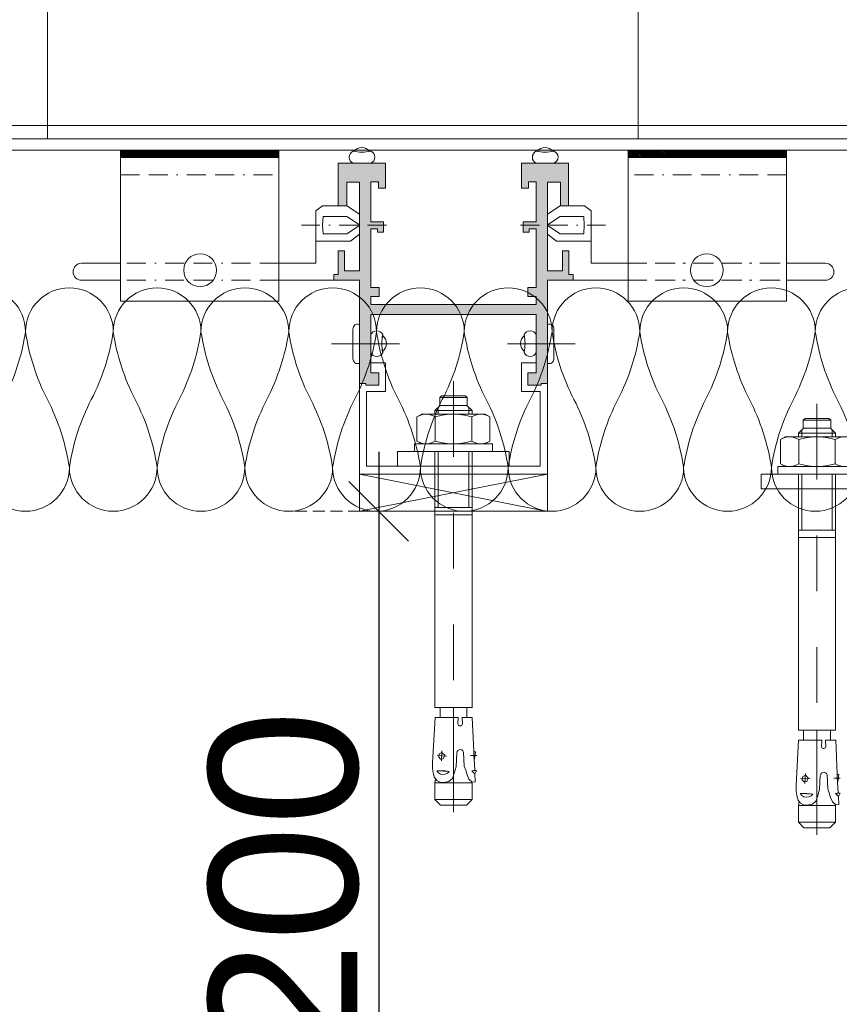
# Model space of a CAD drawing. Header units: millimetres. Extents: x 3652085 to 3778338, y -303702 to -273644.
# Tile 152 of 256: x 3680163 to 3680384, y -277210 to -276946. Entities that reach past the tile are written whole.
import ezdxf

# ---------------------------------------------------------------- set-up
doc = ezdxf.new("R2010")
doc.units = ezdxf.units.MM
doc.header["$PDMODE"] = 34
doc.linetypes.add('BORDERX2', pattern=[88.9, 25.4, -12.7, 25.4, -12.7, 0, -12.7])
doc.linetypes.add('HIDDEN2', pattern=[4.7625, 3.175, -1.5875])
doc.layers.add('!!!! BALCONY', color=7, linetype='Continuous')
for name, color, linetype, lineweight in [('DETAIL    (HAUSART)', 110, 'Continuous', 5), ('DIM-03    (HAUSART)', 111, 'Continuous', 5), ('INSULATION (HAUSEART)', 31, 'Continuous', 15)]:
    doc.layers.add(name, color=color, linetype=linetype, lineweight=lineweight)
doc.styles.add('1-20 Eng HA', font='arial.ttf', dxfattribs={"height": 40})
doc.dimstyles.new('1-20 Eng HA', dxfattribs={"dimtxt": 40, "dimasz": 16, "dimexe": 16, "dimexo": 5, "dimgap": 5, "dimtad": 1, "dimdec": 0, "dimlfac": -1, "dimzin": 0, "dimdsep": 46, "dimtxsty": '1-20 Eng HA', "dimblk": 'OBLIQUE', "dimcen": 0.09, "dimdle": 16, "dimclrd": 256, "dimclre": 256, "dimclrt": 256, "dimadec": 0, "dimazin": 0, "dimtfac": 1, "dimtdec": 0, "dimtofl": 0, "dimtmove": 0, "dimatfit": 3, "dimldrblk": 'OBLIQUE', "dimfxl": 1, "dimtolj": 1, "dimtzin": 0, "dimlwe": 0, "dimarcsym": 0})

# ---------------------------------------------------------------- blocks, each defined once
blk = doc.blocks.new('_Oblique')
at = {"color": 0, "linetype": 'ByBlock', "lineweight": -2}
blk.add_line((-0.5, -0.5), (0.5, 0.5), dxfattribs=at)
blk = doc.blocks.new('*D205')
at = {"layer": 'Defpoints', "color": 0, "lineweight": 0, "transparency": 16777216}
for p in [(3680232.48, -277077.99), (3680232.48, -277277.99), (3680259.94, -277277.99)]:
    blk.add_point(p, dxfattribs=at)
at = {"layer": 'DIM-03    (HAUSART)', "lineweight": -2, "transparency": 16777216}
blk.add_line((3680259.94, -277061.99), (3680259.94, -277293.99), dxfattribs=at)
at = {"layer": 'DIM-03    (HAUSART)', "linetype": 'HIDDEN2', "lineweight": 0, "transparency": 16777216}
for p, q in [((3680237.48, -277077.99), (3680275.94, -277077.99)), ((3680237.48, -277277.99), (3680275.94, -277277.99))]:
    blk.add_line(p, q, dxfattribs=at)
at = {"layer": 'DIM-03    (HAUSART)', "lineweight": -2, "transparency": 16777216, "xscale": 16, "yscale": 16, "zscale": 16}
for p, rotation in [((3680259.94, -277077.99), 90), ((3680259.94, -277277.99), 270)]:
    blk.add_blockref('_Oblique', p, dxfattribs=dict(at, rotation=rotation))
at = {"layer": 'DIM-03    (HAUSART)', "transparency": 16777216, "insert": (3680234.51, -277177.99), "char_height": 40, "attachment_point": 5, "rotation": 90, "style": '1-20 Eng HA'}
blk.add_mtext('\\A1;200', dxfattribs=at)
blk = doc.blocks.new('*U188')
at = {"color": 7, "linetype": 'Continuous', "lineweight": 0}
for points in [[(0, 15), (4, 15)], [(0, -14.99), (0, 15)], [(4, 15), (4, -14.99)], [(4, 10.5), (6, 10.5)], [(4, -10.5), (4, 10.5)], [(6, -10.5), (6, 10.5)], [(6, 8.5), (6.75, 9.8)], [(6, 7.35), (6.1, 8.25)], [(6.1, 8.25), (6.35, 9.05)], [(6.35, 9.05), (6.75, 9.8)], [(6.75, 9.8), (13.25, 9.8)], [(13.25, 9.8), (13.65, 9.05)], [(14, 8.5), (13.25, 9.8)], [(13.65, 9.05), (13.9, 8.25)], [(13.9, 8.25), (14, 7.35)], [(14, -8.5), (14, 8.5)], [(-82.77, 5.35), (-83.62, 5.05)], [(-82.77, 5.35), (-81.22, 5.6)], [(-81.22, 5.6), (-79.67, 5.6)], [(-79.67, 5.6), (-67.53, 4.95)], [(6.1, 6.5), (6, 7.35)], [(6.35, 5.65), (6.1, 6.5)], [(6.75, 4.9), (6.35, 5.65)], [(13.65, 5.65), (13.25, 4.9)], [(13.9, 6.5), (13.65, 5.65)], [(14, 7.35), (13.9, 6.5)], [(-91.02, 3.5), (-89.52, 5)], [(-91.02, -3.5), (-91.02, 3.5)], [(-89.52, 5), (-85.02, 5)], [(-89.52, -5), (-89.52, 5)], [(-84.02, 4.8), (-85.02, 5)], [(-85.02, 5), (-85.02, -5)], [(-84.82, 3.6), (-84.97, 2.65)], [(-84.97, 2.65), (-84.67, 1.2)], [(-84.37, 4.45), (-84.82, 3.6)], [(-83.62, 5.05), (-84.37, 4.45)], [(-82.77, 2.85), (-82.67, 3.5)], [(-82.72, 2.2), (-82.77, 2.85)], [(-82.67, 3.5), (-82.32, 4.05)], [(-82.32, 4.05), (-81.82, 4.5)], [(-82.02, 1.15), (-81.82, 4.5)], [(-81.77, 2.8), (-82.02, 1.15)], [(-81.82, 4.5), (-81.77, 2.8)], [(-79.17, 3.25), (-76.47, 3.1)], [(-78.72, 3.45), (-78.12, 3.95)], [(-78.62, 2.75), (-78.72, 3.45)], [(-77.62, 2.35), (-78.62, 2.75)], [(-78.12, 3.95), (-77.22, 3.8)], [(-77.87, 1.8), (-77.72, 4.4)], [(-76.87, 3.1), (-77.62, 2.35)], [(-77.22, 3.8), (-76.87, 3.1)], [(-67.53, -1.3), (-67.53, 4.95)], [(-67.53, 3.6), (-65.18, 3.6)], [(-64.93, 3.7), (-65.18, 3.6)], [(-64.83, 4), (-64.93, 3.7)], [(-64.83, 5), (-64.83, -5)], [(-64.83, 5), (4, 5)], [(-64.83, -4), (-64.83, 4)], [(-13.05, 5), (-13.05, -5)], [(-11.05, 5), (-11.05, -5)], [(4, 4.1), (-11.05, 4.1)], [(6, 1), (6.25, 3)], [(6.25, 3), (6.75, 4.9)], [(6.75, 4.9), (13.25, 4.9)], [(13.25, 4.9), (13.7, 3)], [(13.7, 3), (13.95, 1)], [(14, 5), (15, 5)], [(15.89, 4.1), (14, 4.1)], [(15, 5), (16.34, 3.6)], [(15, 5), (15, -5)], [(18.44, 3.7), (16.34, 3.7)], [(16.34, 3.6), (16.34, -3.6)], [(18.94, 3.2), (18.44, 3.7)], [(18.44, -3.7), (18.44, 3.7)], [(18.94, 3.2), (18.94, -3.2)], [(-72.48, 0), (-92.92, 0)], [(-89.97, 0), (-64.98, 0)], [(-84.67, 1.2), (-83.87, 0.3)], [(-83.87, 0.3), (-82.47, -0.2)], [(-82.47, 1.6), (-82.72, 2.2)], [(-82.02, 1.15), (-82.47, 1.6)], [(-42.49, 0), (-57.48, 0)], [(-12.5, 0), (-27.49, 0)], [(22.89, 0), (2.5, 0)], [(6, -1), (6, 1)], [(13.95, 1), (13.95, -1)], [(-82.47, -0.2), (-81.62, -0.45)], [(-81.62, -0.45), (-80.77, -0.7)], [(-80.77, -0.7), (-76.97, -0.9)], [(-76.97, -0.9), (-76.62, -1)], [(-76.47, -2.55), (-76.77, -2.7)], [(-76.62, -1), (-76.32, -1.2)], [(-76.22, -2.25), (-76.47, -2.55)], [(-76.32, -1.2), (-76.17, -1.55)], [(-76.12, -1.9), (-76.22, -2.25)], [(-76.17, -1.55), (-76.12, -1.9)], [(-69.73, -1.65), (-69.53, -1.35)], [(-69.73, -1.95), (-69.73, -1.65)], [(-69.53, -2.25), (-69.73, -1.95)], [(-69.53, -1.35), (-69.23, -1.2)], [(-69.23, -2.4), (-69.53, -2.25)], [(-69.23, -1.2), (-67.53, -1.3)], [(-69.23, -2.4), (-67.53, -2.3)], [(-67.53, -2.3), (-67.53, -5.05)], [(6.25, -2.95), (6, -1)], [(13.95, -1), (13.7, -2.95)], [(-89.52, -5), (-91.02, -3.5)], [(-89.52, -5), (-85.02, -5)], [(-84.82, -4.95), (-85.02, -5)], [(-84.82, -5.05), (-84.02, -4.15)], [(-84.82, -5.05), (-84.77, -5.85)], [(-84.02, -4.15), (-82.87, -3.65)], [(-82.87, -3.65), (-81.67, -3.3)], [(-82.62, -5.75), (-81.82, -4.95)], [(-81.82, -4.95), (-81.62, -5.7)], [(-81.82, -4.95), (-81.72, -6.2)], [(-81.67, -3.3), (-80.52, -2.9)], [(-80.52, -2.9), (-76.77, -2.7)], [(-77.72, -4.55), (-77.67, -6.25)], [(-76.57, -5.45), (-67.53, -5.05)], [(-67.53, -3.6), (-65.18, -3.6)], [(-65.18, -3.6), (-64.93, -3.7)], [(-64.93, -3.7), (-64.83, -4)], [(-64.83, -5), (4, -5)], [(-13, -5), (-13.05, -5)], [(4, -4.1), (-11.05, -4.1)], [(6.75, -4.9), (6.25, -2.95)], [(6.35, -5.65), (6.75, -4.9)], [(6.75, -4.9), (13.25, -4.9)], [(13.7, -2.95), (13.25, -4.9)], [(13.25, -4.9), (13.65, -5.65)], [(15.89, -4.1), (14, -4.1)], [(14, -5), (15, -5)], [(15, -5), (16.34, -3.6)], [(18.44, -3.7), (16.34, -3.7)], [(18.44, -3.7), (18.94, -3.2)], [(-84.77, -5.85), (-82.62, -5.75)], [(-82.62, -5.75), (-81.72, -6.2)], [(-81.62, -5.7), (-81.72, -6.2)], [(-81.62, -5.7), (-78.72, -5.55)], [(-78.72, -5.55), (-78.62, -5.65)], [(-78.62, -5.55), (-77.67, -5.45)], [(-78.62, -5.65), (-76.72, -5.9)], [(-77.67, -5.45), (-76.67, -5.45)], [(-76.67, -5.55), (-76.72, -5.9)], [(-76.67, -5.55), (-76.62, -5.5)], [(-76.62, -5.5), (-76.57, -5.45)], [(6, -7.35), (6.1, -6.5)], [(6.1, -8.2), (6, -7.35)], [(6.1, -6.5), (6.35, -5.65)], [(13.65, -5.65), (13.9, -6.5)], [(13.9, -6.5), (14, -7.35)], [(14, -7.35), (13.9, -8.2)], [(4, -10.5), (6, -10.5)], [(6, -8.5), (6.75, -9.8)], [(6.35, -9.05), (6.1, -8.2)], [(6.75, -9.8), (6.35, -9.05)], [(6.75, -9.8), (13.25, -9.8)], [(14, -8.5), (13.25, -9.8)], [(13.65, -9.05), (13.25, -9.8)], [(13.9, -8.2), (13.65, -9.05)], [(4, -14.99), (0, -14.99)]]:
    blk.add_lwpolyline(points, dxfattribs=at)

msp = doc.modelspace()

# ---------------------------------------------------------------- hatches: boundary and pattern name
at = {"layer": '!!!! BALCONY', "linetype": 'Continuous', "lineweight": 13}
h = msp.add_hatch(dxfattribs=at)
h.set_pattern_fill('NET', color=252, scale=50, angle=360, style=0)
h.set_pattern_definition([(360, (3876703.29, -411435.73), (8e-14, 158.75), []), (90, (3876703.29, -411435.73), (-158.75, 9e-14), [])])
edge = h.paths.add_edge_path()
edge.add_line((3680526.49, -277142.43), (3680641.23, -277142.43))
edge.add_line((3680641.23, -277142.43), (3680641.23, -277007.45))
edge.add_line((3680641.23, -277007.45), (3680641.23, -277001.38))
edge.add_line((3680641.23, -277001.38), (3680641.23, -276991.38))
edge.add_line((3680641.23, -276991.38), (3680641.23, -276968.2))
edge.add_line((3680641.23, -276968.2), (3680641.23, -276542.2))
edge.add_line((3680641.23, -276542.2), (3680641.23, -276515.38))
edge.add_line((3680641.23, -276515.38), (3680641.23, -276491.8))
edge.add_line((3680641.23, -276491.8), (3680641.23, -276468.46))
edge.add_line((3680641.23, -276468.46), (3680641.23, -276300.34))
edge.add_line((3680641.23, -276300.34), (3680641.23, -276257.42))
edge.add_line((3680641.23, -276257.42), (3680641.23, -275991.99))
edge.add_line((3680641.23, -275991.99), (3680641.23, -275859.99))
edge.add_line((3680641.23, -275859.99), (3680641.23, -275327.99))
edge.add_line((3680641.23, -275327.99), (3679924.56, -275327.99))
edge.add_line((3679924.56, -275327.99), (3679878.45, -275327.99))
edge.add_line((3679878.45, -275327.99), (3679878.45, -275961))
edge.add_line((3679878.45, -275961), (3679798.43, -275961))
edge.add_line((3679798.43, -275961), (3679798.43, -275991.99))
edge.add_line((3679798.43, -275991.99), (3679798.43, -275991.99))
edge.add_line((3679798.43, -275991.99), (3679798.44, -276019.38))
edge.add_line((3679798.44, -276019.38), (3679798.45, -276671.49))
edge.add_line((3679798.45, -276671.49), (3679798.46, -276673.23))
edge.add_line((3679798.46, -276673.23), (3679798.46, -276714.99))
edge.add_line((3679798.46, -276714.99), (3679798.46, -276721.77))
edge.add_line((3679798.46, -276721.77), (3679798.45, -276728.49))
edge.add_line((3679798.45, -276728.49), (3679798.45, -276744.99))
edge.add_line((3679798.45, -276744.99), (3679798.47, -276744.99))
edge.add_arc((3679799.97, -276747.57), 2.99, 60.6662, 120.1949, ccw=False)
edge.add_line((3679801.43, -276744.97), (3679801.43, -276744.99))
edge.add_line((3679801.43, -276744.99), (3679810.63, -276744.99))
edge.add_line((3679810.63, -276744.99), (3679810.64, -276744.99))
edge.add_line((3679810.64, -276744.99), (3679819.54, -276744.99))
edge.add_line((3679819.54, -276744.99), (3679819.54, -276744.99))
edge.add_line((3679819.54, -276744.99), (3679822.77, -276744.99))
edge.add_line((3679822.77, -276744.99), (3679822.77, -276744.99))
edge.add_line((3679822.77, -276744.99), (3679828.1, -276744.99))
edge.add_line((3679828.1, -276744.99), (3679828.1, -276744.99))
edge.add_line((3679828.1, -276744.99), (3679831.24, -276744.99))
edge.add_line((3679831.24, -276744.99), (3679831.24, -276744.99))
edge.add_line((3679831.24, -276744.99), (3679836.94, -276744.99))
edge.add_line((3679836.94, -276744.99), (3679836.94, -276744.99))
edge.add_line((3679836.94, -276744.99), (3679844.54, -276744.99))
edge.add_line((3679844.54, -276744.99), (3679844.54, -276744.99))
edge.add_line((3679844.54, -276744.99), (3679854.98, -276744.99))
edge.add_line((3679854.98, -276744.99), (3679854.98, -276744.99))
edge.add_line((3679854.98, -276744.99), (3679856.86, -276744.99))
edge.add_line((3679856.86, -276744.99), (3679858.63, -276744.99))
edge.add_line((3679858.63, -276744.99), (3679863.56, -276744.99))
edge.add_line((3679863.56, -276744.99), (3679872.45, -276744.99))
edge.add_line((3679872.45, -276744.99), (3679878.45, -276744.99))
edge.add_line((3679878.45, -276744.99), (3679878.45, -276977.99))
edge.add_line((3679878.45, -276977.99), (3680487.9, -276977.99))
edge.add_line((3680487.9, -276977.99), (3680487.9, -277142.43))
edge.add_line((3680487.9, -277142.43), (3680526.49, -277142.43))
at = {"layer": 'DETAIL    (HAUSART)', "true_color": 0x000000}
h = msp.add_hatch(dxfattribs=at)
h.set_pattern_fill('ANSI38', color=18, scale=0.1, angle=270)
h.set_pattern_definition([(315, (8579959.1418, 27212672.3913), (0.2245064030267, 0.2245064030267), []), (45, (8579959.1418, 27212672.3913), (0.2245064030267, 0.6735192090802), [0.79375, -0.47625])])
h.paths.add_polyline_path([(3680190.53, -276981), (3680190.53, -276983), (3680233.1, -276983), (3680233.1, -276981)])
h = msp.add_hatch(dxfattribs=at)
h.set_pattern_fill('ANSI38', color=18, scale=0.1, angle=270)
h.set_pattern_definition([(315, (8579822.74013, 27212672.3913), (0.2245064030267, 0.2245064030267), []), (45, (8579822.74013, 27212672.3913), (0.2245064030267, 0.6735192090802), [0.79375, -0.47625])])
h.paths.add_polyline_path([(3680326.93, -276981), (3680326.93, -276983), (3680369.51, -276983), (3680369.51, -276981)])
at = {"layer": 'DETAIL    (HAUSART)', "lineweight": 0}
h = msp.add_hatch(color=256, dxfattribs=at)
h.set_gradient(color1=(51, 51, 51), color2=(0, 0, 0), one_color=1, name='HEMISPHERICAL')
h.paths.add_polyline_path([(3680305.29, -277043.65), (3680303.61, -277043.65), (3680303.61, -277044.1), (3680300.04, -277044.1), (3680300.04, -277040.78), (3680302.25, -277040.78), (3680302.25, -277027.96), (3680302.25, -277025.19), (3680257.79, -277025.19), (3680257.79, -277027.96), (3680257.79, -277040.78), (3680259.99, -277040.78), (3680259.99, -277044.1), (3680256.43, -277044.1), (3680256.43, -277043.65), (3680254.75, -277043.65), (3680254.75, -277027.96), (3680254.75, -277015.95), (3680247.86, -277015.95), (3680247.86, -277014.44), (3680249.05, -277014.44), (3680249.05, -277008.02), (3680250.7, -277008.02), (3680250.7, -277013.41), (3680254.75, -277013.41), (3680254.75, -277012.95), (3680254.75, -276989.58), (3680251.33, -276989.58), (3680251.33, -276995.94), (3680249.06, -276995.94), (3680249.06, -276984.52), (3680261.76, -276984.52), (3680261.76, -276991.22), (3680259.87, -276991.22), (3680259.87, -276989.53), (3680257.79, -276989.53), (3680257.79, -277000.25), (3680261.26, -277000.25), (3680261.26, -277003.02), (3680259.64, -277003.02), (3680259.64, -277002.1), (3680257.79, -277002.1), (3680257.79, -277012.95), (3680257.79, -277017.9), (3680260.07, -277017.9), (3680260.07, -277020.34), (3680257.79, -277020.34), (3680257.79, -277022.44), (3680302.25, -277022.44), (3680302.25, -277020.34), (3680299.97, -277020.34), (3680299.97, -277017.9), (3680302.25, -277017.9), (3680302.25, -277012.95), (3680302.25, -277002.1), (3680300.39, -277002.1), (3680300.39, -277003.02), (3680298.78, -277003.02), (3680298.78, -277000.25), (3680302.25, -277000.25), (3680302.25, -276989.53), (3680300.16, -276989.53), (3680300.16, -276991.22), (3680298.28, -276991.22), (3680298.28, -276984.52), (3680310.97, -276984.52), (3680310.97, -276995.94), (3680308.81, -276995.94), (3680308.81, -276989.58), (3680305.29, -276989.58), (3680305.29, -277012.95), (3680305.29, -277013.41), (3680309.34, -277013.41), (3680309.34, -277008.02), (3680310.99, -277008.02), (3680310.99, -277014.44), (3680312.18, -277014.44), (3680312.18, -277015.95), (3680305.29, -277015.95), (3680305.29, -277027.96)])

# ---------------------------------------------------------------- linework, layer by layer
at = {"color": 0, "linetype": 'Continuous', "lineweight": 0, "elevation": -0.54}
msp.add_lwpolyline([(3680487.9, -276980.99), (3680487.9, -276977.99), (3679875.45, -276977.99), (3679875.45, -276980.99), (3680487.9, -276980.99)], close=True, dxfattribs=at)
at = {"layer": 'DETAIL    (HAUSART)', "color": 0, "linetype": 'BORDERX2', "lineweight": 0, "ltscale": 0.2}
for p, q in [((3680190.53, -276987.64, -0.54), (3680233.1, -276987.64, -0.54)), ((3680369.51, -276987.64, -0.54), (3680326.93, -276987.64, -0.54)), ((3680261.99, -277001.15, -0.54), (3680239.18, -277001.15, -0.54)), ((3680298.05, -277001.15, -0.54), (3680320.86, -277001.15, -0.54)), ((3680233.1, -277011.39, -0.54), (3680190.53, -277011.39, -0.54)), ((3680326.59, -277011.39, -0.54), (3680369.17, -277011.39, -0.54)), ((3680326.93, -277011.39, -0.54), (3680369.51, -277011.39, -0.54)), ((3680233.1, -277015.95, -0.54), (3680190.53, -277015.95, -0.54)), ((3680326.59, -277015.95, -0.54), (3680369.17, -277015.95, -0.54)), ((3680326.93, -277015.95, -0.54), (3680369.51, -277015.95, -0.54))]:
    msp.add_line(p, q, dxfattribs=at)
at = {"layer": 'DETAIL    (HAUSART)', "color": 0, "lineweight": 0}
for p, q in [((3680243.02, -277011.39, -0.54), (3680243.02, -277005.45, -0.54)), ((3680317.02, -277011.39, -0.54), (3680317.02, -277005.45, -0.54)), ((3680253.02, -277037.01, -0.54), (3680253.02, -277029.05, -0.54)), ((3680307.02, -277037.01, -0.54), (3680307.02, -277029.05, -0.54)), ((3680247.27, -277033.02, -0.54), (3680265.49, -277033.02, -0.54)), ((3680312.77, -277033.02, -0.54), (3680294.54, -277033.02, -0.54)), ((3680256.69, -277045.87, -0.54), (3680256.69, -277055.9, -0.54)), ((3680304.88, -277077.99, -0.54), (3680254.75, -277067.99, -0.54)), ((3680305.29, -277067.99, -0.54), (3680254.75, -277077.98, -0.54))]:
    msp.add_line(p, q, dxfattribs=at)
at = {"layer": 'DETAIL    (HAUSART)', "color": 0, "lineweight": 0, "elevation": -0.54}
for points in [[(3680190.53, -276983), (3680233.1, -276983), (3680233.1, -276981), (3680190.53, -276981)], [(3680190.53, -277021.54), (3680233.1, -277021.54), (3680233.1, -276983), (3680190.53, -276983)], [(3680326.93, -276983), (3680369.51, -276983), (3680369.51, -276981), (3680326.93, -276981)], [(3680369.51, -277021.54), (3680326.93, -277021.54), (3680326.93, -276983), (3680369.51, -276983)], [(3680305.29, -277077.98), (3680254.75, -277077.98), (3680254.75, -277067.99), (3680305.29, -277067.99)]]:
    msp.add_lwpolyline(points, close=True, dxfattribs=at)
for points in [[(3680257.79, -276984.52), (3680253.03, -276984.52, -0.633904), (3680253.03, -276981.3, 0.093271), (3680257.79, -276981.3, -0.698074), (3680257.79, -276984.52), (3680253.03, -276984.52)], [(3680307.01, -276984.52), (3680302.24, -276984.52, -0.633904), (3680302.24, -276981.3, 0.093271), (3680307.01, -276981.3, -0.698074), (3680307.01, -276984.52), (3680302.24, -276984.52)], [(3680257.79, -277035.33), (3680257.79, -277030.56, -0.633904), (3680261.01, -277030.56, 0.093271), (3680261.01, -277035.33, -0.698074), (3680257.79, -277035.33), (3680257.79, -277030.56)], [(3680302.25, -277035.33), (3680302.25, -277030.56, 0.633904), (3680299.03, -277030.56, -0.093271), (3680299.03, -277035.33, 0.698074), (3680302.25, -277035.33), (3680302.25, -277030.56)], [(3680302.25, -277035.33), (3680302.25, -277030.56, 0.633904), (3680299.03, -277030.56, -0.093271), (3680299.03, -277035.33, 0.698074), (3680302.25, -277035.33), (3680302.25, -277030.56)]]:
    msp.add_lwpolyline(points, format="xyb", close=True, dxfattribs=at)
for points in [[(3680243.02, -277005.45), (3680243.02, -277005.45), (3680243.02, -276997.34), (3680244.81, -276995.94), (3680249.06, -276995.94), (3680249.06, -276995.94), (3680249.06, -276995.94)], [(3680243.02, -277005.45), (3680252.32, -277005.45), (3680254.75, -277003.59), (3680254.75, -277000.25), (3680254.75, -276998.18), (3680251.33, -276995.94)], [(3680317.02, -277005.45), (3680307.71, -277005.45), (3680305.29, -277003.59), (3680305.29, -277000.25), (3680305.29, -276998.18), (3680308.7, -276995.94)], [(3680317.02, -277005.45), (3680317.02, -277005.45), (3680317.02, -276997.34), (3680315.23, -276995.94), (3680310.97, -276995.94), (3680310.97, -276995.94), (3680310.97, -276995.94)], [(3680244.86, -277001.15), (3680245.01, -276998.79), (3680251.39, -276998.79), (3680254.75, -277001.08)], [(3680315.17, -277001.15), (3680315.02, -276998.79), (3680308.65, -276998.79), (3680305.29, -277001.08)], [(3680244.86, -277001.15), (3680245.01, -277003.51), (3680251.39, -277003.51), (3680254.75, -277001.21)], [(3680315.17, -277001.15), (3680315.02, -277003.51), (3680308.65, -277003.51), (3680305.29, -277001.21)], [(3680233.1, -277011.39), (3680243.02, -277011.39)], [(3680326.93, -277011.39), (3680317.02, -277011.39)], [(3680247.86, -277015.95), (3680247.26, -277015.95), (3680233.1, -277015.95)], [(3680305.39, -277015.95), (3680312.87, -277015.95), (3680327.03, -277015.95)], [(3680257.79, -277040.2), (3680257.79, -277040.78), (3680259.99, -277040.78), (3680259.99, -277044.1), (3680256.43, -277044.1), (3680256.43, -277043.65), (3680254.75, -277043.65), (3680254.75, -277026.15)], [(3680254.75, -277067.99), (3680305.29, -277067.99), (3680305.29, -277043.65), (3680303.61, -277043.65), (3680303.61, -277044.1), (3680300.04, -277044.1), (3680300.04, -277040.78), (3680302.25, -277040.78), (3680302.25, -277038.15), (3680298.26, -277038.15), (3680298.26, -277045.87), (3680303.34, -277045.87), (3680303.34, -277065.9), (3680256.69, -277065.9), (3680256.69, -277045.87), (3680261.78, -277045.87), (3680261.78, -277038.15), (3680257.79, -277038.15), (3680257.79, -277040.78), (3680259.99, -277040.78), (3680259.99, -277044.1), (3680256.43, -277044.1), (3680256.43, -277043.65), (3680254.75, -277043.65), (3680254.75, -277067.99)]]:
    msp.add_lwpolyline(points, dxfattribs=at)
for points in [[(3680190.53, -277015.95), (3680180.07, -277015.95, -1), (3680180.07, -277011.39), (3680190.53, -277011.39)], [(3680369.51, -277015.95), (3680379.97, -277015.95, 1), (3680379.97, -277011.39), (3680369.51, -277011.39)]]:
    msp.add_lwpolyline(points, format="xyb", dxfattribs=at)
at = {"layer": 'DETAIL    (HAUSART)', "color": 0, "lineweight": 0}
for centre in [(3680211.94, -277013.26, -0.54), (3680348.1, -277013.26, -0.54)]:
    msp.add_circle(centre, 4.41, dxfattribs=at)
for centre, radius, start, end in [((3680255.41, -276983.11, -0.54), 2.79, 39.3583, 140.6417), ((3680304.62, -276983.11, -0.54), 2.79, 39.3583, 140.6417), ((3680254.28, -277028.98, -0.54), 1.27, 68.4887, 183.3592), ((3680305.75, -277028.98, -0.54), 1.27, 356.6408, 111.5113), ((3680273.67, -277032.95, -0.54), 12.89, 169.3428, 190.6572), ((3680286.36, -277032.95, -0.54), 12.89, 349.3428, 10.6572), ((3680286.36, -277032.95, -0.54), 12.89, 349.3428, 10.6572), ((3680259.2, -277032.95, -0.54), 2.79, 309.3583, 50.6417), ((3680300.84, -277032.95, -0.54), 2.79, 129.3583, 230.6417), ((3680300.84, -277032.95, -0.54), 2.79, 129.3583, 230.6417), ((3680259.4, -277034.74, -0.54), 1.72, 200.1734, 339.8266), ((3680300.64, -277034.74, -0.54), 1.72, 200.1734, 339.8266), ((3680300.64, -277034.74, -0.54), 1.72, 200.1734, 339.8266), ((3680254.28, -277037.09, -0.54), 1.27, 176.6408, 291.5113), ((3680305.75, -277037.09, -0.54), 1.27, 248.4887, 3.3592)]:
    msp.add_arc(centre, radius, start, end, dxfattribs=at)
at = {"layer": 'DIM-03    (HAUSART)', "color": 0, "lineweight": 0, "elevation": -0.54}
msp.add_lwpolyline([(3680305.29, -277043.65), (3680303.61, -277043.65), (3680303.61, -277044.1), (3680300.04, -277044.1), (3680300.04, -277040.78), (3680302.25, -277040.78), (3680302.25, -277027.96), (3680302.25, -277025.19), (3680257.79, -277025.19), (3680257.79, -277027.96), (3680257.79, -277040.78), (3680259.99, -277040.78), (3680259.99, -277044.1), (3680256.43, -277044.1), (3680256.43, -277043.65), (3680254.75, -277043.65), (3680254.75, -277027.96), (3680254.75, -277015.95), (3680247.86, -277015.95), (3680247.86, -277014.44), (3680249.05, -277014.44), (3680249.05, -277008.02), (3680250.7, -277008.02), (3680250.7, -277013.41), (3680254.75, -277013.41), (3680254.75, -277012.95), (3680254.75, -276989.58), (3680251.33, -276989.58), (3680251.33, -276995.94), (3680249.06, -276995.94), (3680249.06, -276984.52), (3680261.76, -276984.52), (3680261.76, -276991.22), (3680259.87, -276991.22), (3680259.87, -276989.53), (3680257.79, -276989.53), (3680257.79, -277000.25), (3680261.26, -277000.25), (3680261.26, -277003.02), (3680259.64, -277003.02), (3680259.64, -277002.1), (3680257.79, -277002.1), (3680257.79, -277012.95), (3680257.79, -277017.9), (3680260.07, -277017.9), (3680260.07, -277020.34), (3680257.79, -277020.34), (3680257.79, -277022.44), (3680302.25, -277022.44), (3680302.25, -277020.34), (3680299.97, -277020.34), (3680299.97, -277017.9), (3680302.25, -277017.9), (3680302.25, -277012.95), (3680302.25, -277002.1), (3680300.39, -277002.1), (3680300.39, -277003.02), (3680298.78, -277003.02), (3680298.78, -277000.25), (3680302.25, -277000.25), (3680302.25, -276989.53), (3680300.16, -276989.53), (3680300.16, -276991.22), (3680298.28, -276991.22), (3680298.28, -276984.52), (3680310.97, -276984.52), (3680310.97, -276995.94), (3680308.81, -276995.94), (3680308.81, -276989.58), (3680305.29, -276989.58), (3680305.29, -277012.95), (3680305.29, -277013.41), (3680309.34, -277013.41), (3680309.34, -277008.02), (3680310.99, -277008.02), (3680310.99, -277014.44), (3680312.18, -277014.44), (3680312.18, -277015.95), (3680305.29, -277015.95), (3680305.29, -277027.96), (3680305.29, -277043.65)], close=True, dxfattribs=at)
at = {"layer": 'INSULATION (HAUSEART)', "elevation": -0.54}
for points in [[(3680159.12, -277047.99, 0.082141), (3680165.02, -277029.78, 1), (3680141.44, -277029.78, 0.082141)], [(3680400.84, -277029.78, 1), (3680377.26, -277029.78, 0.082141), (3680383.15, -277047.99, -0.082141), (3680389.05, -277066.2, -1), (3680365.47, -277066.2, -0.082141), (3680371.36, -277047.99, 0.082141), (3680377.26, -277029.78, 1), (3680353.68, -277029.78, 0.082141), (3680359.57, -277047.99, -0.082141), (3680365.47, -277066.2, -1), (3680341.88, -277066.2, -0.082141), (3680347.78, -277047.99, 0.082141), (3680353.68, -277029.78, 1), (3680330.09, -277029.78, 0.082141), (3680335.99, -277047.99, -0.082141), (3680341.88, -277066.2, -1), (3680318.3, -277066.2, -0.082141), (3680324.2, -277047.99, 0.082141), (3680330.09, -277029.78, 1), (3680306.51, -277029.78, 0.082141), (3680312.41, -277047.99, -0.082141), (3680318.3, -277066.2, -1), (3680294.72, -277066.2, -0.082141), (3680300.62, -277047.99, 0.082141), (3680306.51, -277029.78, 1), (3680282.93, -277029.78, 0.082141), (3680288.82, -277047.99, -0.082141), (3680294.72, -277066.2, -1), (3680271.14, -277066.2, -0.082141), (3680277.03, -277047.99, 0.082141), (3680282.93, -277029.78, 1), (3680259.35, -277029.78, 0.082141), (3680265.24, -277047.99, -0.082141), (3680271.14, -277066.2, -1), (3680247.56, -277066.2, -0.082141), (3680253.45, -277047.99, 0.082141), (3680259.35, -277029.78, 1), (3680235.77, -277029.78, 0.082141), (3680241.66, -277047.99, -0.082141), (3680247.56, -277066.2, -1), (3680223.97, -277066.2, -0.082141), (3680229.87, -277047.99, 0.082141), (3680235.77, -277029.78, 1), (3680212.18, -277029.78, 0.082141), (3680218.08, -277047.99, -0.082141), (3680223.97, -277066.2, -1), (3680200.39, -277066.2, -0.082141), (3680206.29, -277047.99, 0.082141), (3680212.18, -277029.78, 1), (3680188.6, -277029.78, 0.082141), (3680194.5, -277047.99, -0.082141), (3680200.39, -277066.2, -1), (3680176.81, -277066.2, -0.082141), (3680182.71, -277047.99, 0.082141), (3680188.6, -277029.78, 1), (3680165.02, -277029.78, 0.082141), (3680170.91, -277047.99, -0.082141), (3680176.81, -277066.2, -1), (3680153.23, -277066.2, -0.082141)]]:
    msp.add_lwpolyline(points, format="xyb", dxfattribs=at)

# ---------------------------------------------------------------- block references
at = {"lineweight": 0, "rotation": 89.99999999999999}
for p in [(3680280.02, -277065.9, -0.54), (3680377.7, -277071.99, -0.54)]:
    msp.add_blockref('*U188', p, dxfattribs=at)

# ---------------------------------------------------------------- dimensions: what is measured, and where the dimension line sits
at = {"layer": 'DIM-03    (HAUSART)'}
dim = msp.add_linear_dim(base=(3680259.94, -277277.99, -0.54), p1=(3680232.48, -277077.99, -0.54), p2=(3680232.48, -277277.99, -0.54), angle=270, dimstyle='1-20 Eng HA', dxfattribs=at)
dim.commit()
dim.dimension.update_dxf_attribs({"geometry": '*D205', "text_midpoint": (3680234.51, -277177.99, -0.54)})

doc.saveas('drawing.dxf')
